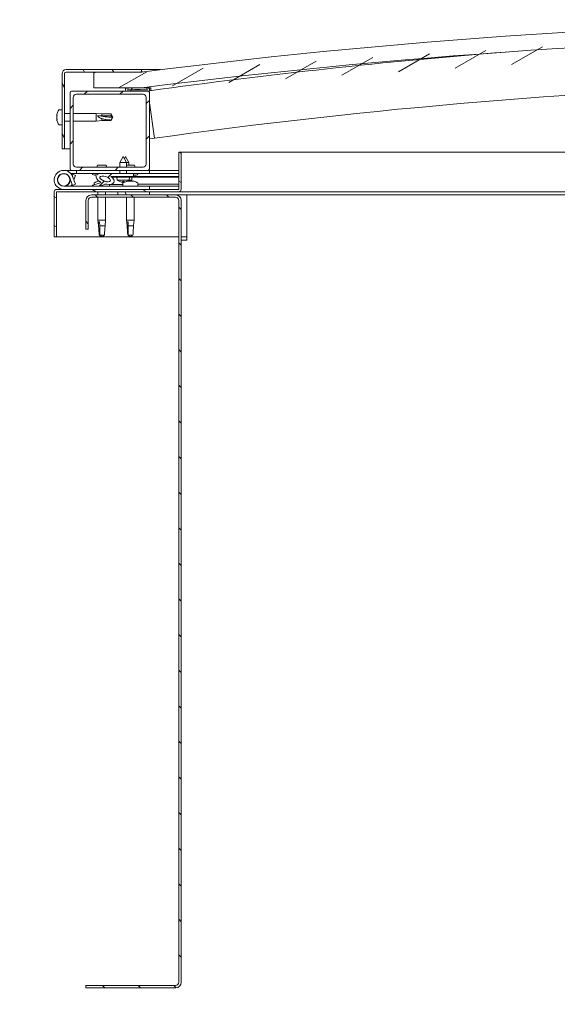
# Model space of a CAD drawing. Header units: millimetres. Extents: x 2709036 to 2756280, y 168165 to 192362.
# Tile 21 of 192: x 2723708 to 2724217, y 176147 to 177078. Entities that reach past the tile are written whole.
import ezdxf

# ---------------------------------------------------------------- set-up
doc = ezdxf.new("R2010")
doc.units = ezdxf.units.MM
doc.header["$MEASUREMENT"] = 0
doc.layers.add('D+H_SO - urządzenia', color=5, linetype='Continuous')
doc.layers.add('D+H_TABELKA', color=7, linetype='Continuous', lineweight=13)

msp = doc.modelspace()

# ---------------------------------------------------------------- linework, layer by layer
at = {"layer": 'D+H_SO - urządzenia', "color": 0, "lineweight": 5}
for p, q in [((2724120.04, 177032.01), (2724149.2, 177048.84)), ((2724173.49, 177035.36), (2724202.64, 177052.2)), ((2724013.16, 177025.29), (2724042.31, 177042.12)), ((2724066.6, 177028.65), (2724095.75, 177045.48)), ((2723823.59, 177030.62), (2723752.34, 177030.62)), ((2723769.82, 177028.37), (2723768.52, 177030.62)), ((2723797.32, 177028.37), (2723796.02, 177030.62)), ((2723823.59, 177030.5), (2723823.52, 177030.62)), ((2723823.59, 177030.62), (2723841.62, 177030.62)), ((2723823.59, 177028.37), (2723823.59, 177030.62)), ((2723852.83, 177015.21), (2723881.98, 177032.04)), ((2723906.27, 177018.57), (2723935.42, 177035.4)), ((2723959.71, 177021.93), (2723988.87, 177038.76)), ((2723748.59, 177026.87), (2723748.59, 176955.62)), ((2723750.84, 176955.62), (2723750.84, 177026.87)), ((2723752.34, 177028.37), (2723823.59, 177028.37)), ((2723823.59, 177028.37), (2723778.59, 177028.37)), ((2723778.59, 177028.37), (2723778.59, 177013.37)), ((2723778.59, 177027.34), (2723780.37, 177028.37)), ((2723802.02, 177013.37), (2723828.54, 177028.68)), ((2723750.84, 177013.63), (2723748.59, 177017.53)), ((2723778.59, 177013.37), (2723823.59, 177013.37)), ((2723808.59, 177012.93), (2723808.59, 177010.52)), ((2723810.09, 177011.4), (2723810.09, 177011.55)), ((2723829.59, 177011.4), (2723810.09, 177011.4)), ((2723813.27, 177010.37), (2723813.86, 177011.4)), ((2723813.95, 177011.55), (2723814.83, 177013.08)), ((2723829.59, 177011.55), (2723829.59, 177011.4)), ((2723831.09, 177010.52), (2723831.09, 177012.93)), ((2723832.59, 177013.08), (2723832.59, 177013.37)), ((2723832.59, 177012.93), (2723832.59, 177013.08)), ((2723832.59, 177012.93), (2723832.59, 177010.79)), ((2723756.09, 177008.87), (2723756.09, 176936.87)), ((2723829.59, 177010.37), (2723757.59, 177010.37)), ((2723759.09, 176941.37), (2723759.09, 177004.37)), ((2723762.09, 177007.37), (2723825.09, 177007.37)), ((2723769.56, 177007.37), (2723772.56, 177010.37)), ((2723803.24, 177007.37), (2723806.24, 177010.37)), ((2723808.74, 177010.37), (2723830.94, 177010.37)), ((2723828.09, 177004.37), (2723828.09, 176941.37)), ((2723831.09, 176936.87), (2723831.09, 177008.87)), ((2723745.76, 176992.75), (2723748.59, 176992.75)), ((2723756.09, 176993.89), (2723759.09, 176996.89)), ((2723828.09, 176998.54), (2723831.09, 177001.54)), ((2723831.09, 176999.34), (2723835.77, 176965.8)), ((2723743.73, 176988.93), (2723743.73, 176988.9)), ((2723743.73, 176987.42), (2723743.73, 176988.9)), ((2723743.73, 176987.13), (2723743.73, 176986.84)), ((2723743.73, 176984.11), (2723743.73, 176986.84)), ((2723743.73, 176983.83), (2723743.73, 176983.76)), ((2723743.73, 176983.59), (2723743.73, 176983.76)), ((2723743.73, 176983.76), (2723743.74, 176983.76)), ((2723743.73, 176983.57), (2723743.73, 176983.59)), ((2723743.73, 176983.59), (2723743.73, 176983.59)), ((2723743.73, 176982.32), (2723743.73, 176983.57)), ((2723750.84, 176989.22), (2723756.09, 176989.22)), ((2723759.09, 176989.22), (2723780.84, 176989.22)), ((2723780.84, 176982.02), (2723780.84, 176989.22)), ((2723786.19, 176988.7), (2723780.84, 176989.22)), ((2723782.23, 176987.21), (2723786.19, 176987.03)), ((2723786.19, 176987.03), (2723786.19, 176988.7)), ((2723786.19, 176988.7), (2723794.81, 176988.7)), ((2723786.19, 176987.03), (2723794.81, 176987.03)), ((2723786.19, 176982.55), (2723786.19, 176984.3)), ((2723794.81, 176987.03), (2723794.81, 176988.7)), ((2723796.59, 176985.62), (2723794.81, 176988.7)), ((2723794.81, 176987.03), (2723796.59, 176985.62)), ((2723796.59, 176985.62), (2723794.81, 176982.55)), ((2723745.76, 176978.5), (2723748.59, 176978.5)), ((2723750.84, 176982.02), (2723756.09, 176982.02)), ((2723759.09, 176982.02), (2723780.84, 176982.02)), ((2723786.19, 176982.55), (2723780.84, 176982.02)), ((2723786.19, 176982.55), (2723794.81, 176982.55)), ((2723794.81, 176982.55), (2723794.81, 176982.99)), ((2723750.84, 176966.01), (2723748.59, 176969.91)), ((2723828.09, 176964.87), (2723831.09, 176967.87)), ((2723748.59, 176955.62), (2723750.84, 176955.62)), ((2723756.09, 176955.62), (2723750.84, 176955.62)), ((2723756.09, 176960.22), (2723759.09, 176963.22)), ((2723806.31, 176948.33), (2723803.17, 176942.77)), ((2723806.31, 176948.33), (2723809.47, 176942.79)), ((2723808.55, 176948.33), (2723807.43, 176946.35)), ((2723808.55, 176948.33), (2723811.71, 176942.79)), ((2723858.84, 176952.62), (2723858.84, 176917.52)), ((2723861.09, 176952.62), (2723858.84, 176952.62)), ((2723861.09, 176951.31), (2723858.84, 176952.61)), ((2723861.09, 176952.62), (2724482.04, 176952.62)), ((2723861.09, 176917.52), (2723861.09, 176952.62)), ((2723825.09, 176938.37), (2723762.09, 176938.37)), ((2723764.91, 176935.37), (2723767.91, 176938.37)), ((2723790, 176940.32), (2723782.17, 176940.32)), ((2723798.59, 176935.37), (2723801.59, 176938.37)), ((2723809.47, 176942.79), (2723803.17, 176942.77)), ((2723803.17, 176938.37), (2723803.17, 176942.77)), ((2723811.71, 176942.79), (2723809.47, 176942.79)), ((2723809.47, 176938.37), (2723809.47, 176942.79)), ((2723817, 176940.32), (2723809.47, 176940.32)), ((2723811.72, 176940.32), (2723811.71, 176942.79)), ((2723750.09, 176935.37), (2723757.59, 176935.37)), ((2723755.72, 176928.42), (2723758.38, 176921.12)), ((2723762.08, 176932.37), (2723756.79, 176932.37)), ((2723757.59, 176935.37), (2723829.59, 176935.37)), ((2723758.02, 176930.62), (2723758.38, 176931.62)), ((2723758.38, 176931.62), (2723761.2, 176930.59)), ((2723761.2, 176922.15), (2723758.54, 176929.45)), ((2723761.2, 176930.59), (2723759.66, 176926.37)), ((2723762.08, 176935.37), (2723762.08, 176932.37)), ((2723762.08, 176932.37), (2723784.48, 176932.37)), ((2723777.56, 176931.29), (2723780.69, 176930.22)), ((2723781.28, 176931.12), (2723778.2, 176932.3)), ((2723778.96, 176932.3), (2723778.2, 176932.3)), ((2723778.96, 176932.21), (2723778.96, 176932.37)), ((2723786.77, 176932.37), (2723803.19, 176932.37)), ((2723816.09, 176932.37), (2723787.26, 176932.32)), ((2723791.79, 176928.57), (2723795.55, 176932.33)), ((2723793.21, 176932.33), (2723793.21, 176932.37)), ((2723794.62, 176929.56), (2723816.09, 176929.6)), ((2723816.09, 176929.6), (2723796.59, 176929.56)), ((2723796.59, 176929.56), (2723796.59, 176928.81)), ((2723796.59, 176928.81), (2723802.59, 176928.82)), ((2723800.59, 176926.05), (2723800.34, 176928.82)), ((2723810.1, 176928.84), (2723802.59, 176928.82)), ((2723803.19, 176932.35), (2723803.18, 176935.37)), ((2723809.49, 176932.36), (2723809.48, 176935.37)), ((2723809.49, 176932.37), (2723831.09, 176932.37)), ((2723810.1, 176928.84), (2723816.09, 176928.85)), ((2723812.1, 176926.07), (2723812.34, 176928.84)), ((2723814.35, 176926.08), (2723814.59, 176928.84)), ((2723816.09, 176929.6), (2723816.09, 176932.37)), ((2723818.73, 176930.72), (2723816.09, 176930.72)), ((2723816.09, 176929.6), (2723858.84, 176929.68)), ((2723816.09, 176929.6), (2723858.84, 176929.68)), ((2723816.09, 176928.85), (2723816.09, 176929.6)), ((2723816.09, 176928.85), (2723858.84, 176928.93)), ((2723820.21, 176932.21), (2723820.21, 176932.37)), ((2723829.59, 176935.37), (2723831.09, 176935.37)), ((2723831.09, 176935.37), (2723831.09, 176932.37)), ((2723858.84, 176935.37), (2723831.09, 176935.37)), ((2723831.09, 176932.51), (2723858.84, 176932.56)), ((2723831.09, 176932.4), (2723858.84, 176932.45)), ((2723831.09, 176920.37), (2723750.09, 176920.37)), ((2723755.72, 176924.32), (2723756.47, 176926.37)), ((2723758.38, 176921.12), (2723761.2, 176922.15)), ((2723778.96, 176923.2), (2723778.96, 176921.88)), ((2723778.96, 176920.45), (2723778.96, 176920.37)), ((2723782.78, 176925.23), (2723783.41, 176925.23)), ((2723783.93, 176920.71), (2723788.39, 176925.17)), ((2723788.2, 176925.23), (2723789.28, 176925.23)), ((2723789.39, 176925.23), (2723789.28, 176925.23)), ((2723789.39, 176925.23), (2723789.39, 176925.23)), ((2723793.21, 176922.1), (2723805.96, 176922.13)), ((2723793.21, 176922.11), (2723793.21, 176920.37)), ((2723793.21, 176920.43), (2723805.96, 176920.45)), ((2723812.1, 176926.07), (2723800.59, 176926.05)), ((2723803.14, 176924.74), (2723803.17, 176924.74)), ((2723805.29, 176924.28), (2723805.29, 176924.31)), ((2723805.64, 176924.74), (2723807.06, 176924.74)), ((2723805.9, 176924.31), (2723805.93, 176924.74)), ((2723805.96, 176923.2), (2723805.96, 176920.37)), ((2723806.81, 176924.31), (2723806.77, 176924.74)), ((2723807.42, 176924.28), (2723807.41, 176924.31)), ((2723809.53, 176924.75), (2723809.56, 176924.75)), ((2723810.75, 176925.23), (2723810.74, 176925.23)), ((2723810.75, 176925.23), (2723810.88, 176925.23)), ((2723810.88, 176925.23), (2723811.23, 176925.23)), ((2723810.88, 176925.23), (2723810.88, 176925.21)), ((2723811.23, 176925.23), (2723813.92, 176925.23)), ((2723814.35, 176926.08), (2723812.1, 176926.07)), ((2723813.92, 176925.23), (2723814.41, 176925.23)), ((2723814.53, 176925.23), (2723814.41, 176925.23)), ((2723814.53, 176925.23), (2723816.28, 176925.23)), ((2723816.39, 176925.23), (2723816.28, 176925.23)), ((2723816.39, 176925.23), (2723816.39, 176925.23)), ((2723820.21, 176923.2), (2723820.21, 176920.37)), ((2723820.21, 176922.15), (2723858.84, 176922.23)), ((2723820.21, 176920.48), (2723858.84, 176920.55)), ((2723831.09, 176917.37), (2723831.09, 176920.37)), ((2723861.09, 176923.82), (2723858.84, 176925.11)), ((2723741.09, 176915.12), (2723741.09, 176915.12)), ((2723741.09, 176914.97), (2723741.09, 176915.12)), ((2723741.09, 176914.97), (2723741.09, 176872.37)), ((2723743.34, 176909.31), (2723741.09, 176910.61)), ((2723743.34, 176872.37), (2723743.34, 176914.97)), ((2723858.69, 176917.37), (2723743.49, 176917.37)), ((2723743.49, 176915.12), (2723858.69, 176915.12)), ((2723855.84, 176912.12), (2723776.34, 176912.12)), ((2723776.34, 176909.87), (2723855.84, 176909.87)), ((2723780.89, 176915.12), (2723777, 176917.37)), ((2723782.07, 176909.87), (2723779.82, 176912.12)), ((2723782.49, 176915.12), (2723782.49, 176912.12)), ((2723782.49, 176909.87), (2723782.49, 176888.12)), ((2723789.69, 176915.12), (2723789.69, 176912.12)), ((2723789.69, 176909.87), (2723789.69, 176888.12)), ((2723831.09, 176915.12), (2723801.09, 176915.12)), ((2723801.09, 176915.12), (2723801.09, 176912.12)), ((2723801.09, 176912.12), (2723831.09, 176912.12)), ((2723809.44, 176912.12), (2723807.71, 176915.12)), ((2723809.49, 176909.87), (2723809.49, 176888.12)), ((2723815.75, 176909.87), (2723813.5, 176912.12)), ((2723816.69, 176909.87), (2723816.69, 176888.12)), ((2723828.52, 176915.12), (2723824.62, 176917.37)), ((2723831.09, 176912.12), (2723831.09, 176915.12)), ((2723849.42, 176909.87), (2723847.17, 176912.12)), ((2723866.34, 176912.12), (2723855.84, 176912.12)), ((2724481.67, 176915.12), (2723858.69, 176915.12)), ((2723866.34, 176912.12), (2723866.34, 176906.87)), ((2724481.64, 176912.12), (2723866.34, 176912.12)), ((2723771.09, 176906.87), (2723771.09, 176879.87)), ((2723773.34, 176879.87), (2723773.34, 176906.87)), ((2723858.84, 176906.87), (2723858.84, 176167.37)), ((2723861.09, 176898.21), (2723858.84, 176900.46)), ((2723861.09, 176167.37), (2723861.09, 176906.87)), ((2723866.34, 176906.87), (2723866.34, 176869.37)), ((2723743.34, 176881.81), (2723741.09, 176883.11)), ((2723773.34, 176884.93), (2723771.09, 176887.18)), ((2723782.49, 176888.12), (2723789.69, 176888.12)), ((2723782.97, 176883.13), (2723782.49, 176888.12)), ((2723783.87, 176886.73), (2723784.12, 176882.77)), ((2723784.12, 176882.77), (2723784.12, 176874.15)), ((2723784.12, 176882.77), (2723789.16, 176882.77)), ((2723789.2, 176883.13), (2723789.69, 176888.12)), ((2723809.49, 176888.12), (2723816.69, 176888.12)), ((2723809.97, 176883.13), (2723809.49, 176888.12)), ((2723810.87, 176886.73), (2723811.12, 176882.77)), ((2723811.12, 176882.77), (2723811.12, 176874.15)), ((2723811.12, 176882.77), (2723816.16, 176882.77)), ((2723816.2, 176883.13), (2723816.69, 176888.12)), ((2723741.09, 176872.37), (2723743.34, 176872.37)), ((2723858.84, 176872.37), (2723743.34, 176872.37)), ((2723771.09, 176879.87), (2723773.34, 176879.87)), ((2723784.12, 176874.15), (2723786.09, 176872.37)), ((2723784.12, 176874.15), (2723788.57, 176874.15)), ((2723811.12, 176874.15), (2723813.09, 176872.37)), ((2723811.12, 176874.15), (2723815.57, 176874.15)), ((2723866.34, 176872.37), (2723861.09, 176872.37)), ((2723861.09, 176864.53), (2723858.84, 176866.78)), ((2723861.09, 176869.37), (2723866.34, 176869.37)), ((2723861.09, 176830.86), (2723858.84, 176833.11)), ((2723861.09, 176797.18), (2723858.84, 176799.43)), ((2723861.09, 176763.5), (2723858.84, 176765.75)), ((2723861.09, 176729.83), (2723858.84, 176732.08)), ((2723861.09, 176696.15), (2723858.84, 176698.4)), ((2723861.09, 176662.48), (2723858.84, 176664.73)), ((2723861.09, 176628.8), (2723858.84, 176631.05)), ((2723861.09, 176595.12), (2723858.84, 176597.37)), ((2723861.09, 176561.45), (2723858.84, 176563.7)), ((2723861.09, 176527.77), (2723858.84, 176530.02)), ((2723861.09, 176494.1), (2723858.84, 176496.35)), ((2723861.09, 176460.42), (2723858.84, 176462.67)), ((2723861.09, 176426.74), (2723858.84, 176428.99)), ((2723861.09, 176393.07), (2723858.84, 176395.32)), ((2723861.09, 176359.39), (2723858.84, 176361.64)), ((2723861.09, 176325.72), (2723858.84, 176327.97)), ((2723861.09, 176292.04), (2723858.84, 176294.29)), ((2723861.09, 176258.37), (2723858.84, 176260.62)), ((2723861.09, 176224.69), (2723858.84, 176226.94)), ((2723861.09, 176191.01), (2723858.84, 176193.26)), ((2723855.84, 176164.37), (2723771.09, 176164.37)), ((2723771.09, 176164.37), (2723771.09, 176162.12)), ((2723788.95, 176162.12), (2723786.7, 176164.37)), ((2723822.63, 176162.12), (2723820.38, 176164.37)), ((2723856.26, 176162.16), (2723854.05, 176164.37)), ((2723771.09, 176162.12), (2723855.84, 176162.12))]:
    msp.add_line(p, q, dxfattribs=at)
msp.add_circle((2723750.09, 176926.37), 5.85, dxfattribs=at)
for centre, radius, start, end in [((2724611.09, 170788.92), 6288.95, 82.806566, 97.193434), ((2724611.09, 170773.92), 6288.95, 82.806566, 97.193434), ((2724610.32, 171415.5), 5649.08, 94.49215, 97.92862), ((2723752.34, 177026.87), 3.75, 90, 180), ((2723752.34, 177026.87), 1.5, 90, 180), ((2723808.74, 177012.93), 0.15, 93.01642, 180), ((2723819.84, 176802.28), 211.09, 86.98358, 93.01642), ((2723819.84, 176694.75), 316.95, 88.23719, 91.76281), ((2723830.94, 177012.93), 0.15, 0, 86.98358), ((2724610.32, 171415.5), 5604.08, 91.54189, 97.9927), ((2723757.59, 177008.87), 1.5, 90, 180), ((2723762.09, 177004.37), 3, 90, 180), ((2723808.74, 177010.52), 0.15, 180, 270), ((2723825.09, 177004.37), 3, 0, 90), ((2723829.59, 177008.87), 1.5, 0, 90), ((2723830.94, 177010.52), 0.15, 270, 0), ((2723755.26, 176985.62), 12, 144.31467, 163.74209), ((2723745.76, 176992.45), 0.3, 90, 144.31467), ((2723755.26, 176985.62), 12, 196.25791, 215.68533), ((2723745.76, 176978.8), 0.3, 215.68533, 270), ((2723757.59, 176936.87), 1.5, 180, 270), ((2723762.09, 176941.37), 3, 180, 270), ((2723795.18, 176934.51), 14.25, 155.94972, 164.29493), ((2723776.99, 176934.51), 14.25, 15.70507, 24.05028), ((2723803.99, 176934.51), 14.25, 15.70507, 24.05028), ((2723825.09, 176941.37), 3, 270, 0), ((2723829.59, 176936.87), 1.5, 270, 0), ((2723750.09, 176926.37), 9, 20, 270), ((2723750.09, 176926.37), 6, 20, 270), ((2723780.45, 176932.21), 1.48, 180, 187.87915), ((2723818.73, 176932.21), 1.48, 270, 0), ((2723750.09, 176926.37), 6, 270, 340), ((2723750.09, 176926.37), 9, 318.18969, 331.81031), ((2723779.26, 176923.2), 0.3, 125.68533, 180), ((2723786.09, 176913.7), 12, 106.00768, 125.68533), ((2723786.09, 176913.7), 12, 64.85586, 73.99232), ((2723806.33, 176933.93), 9.75, 233.91037, 250.22447), ((2723803.14, 176925.05), 0.309, 250.22447, 270.106), ((2723806.26, 176923.2), 0.3, 125.68533, 180), ((2723813.09, 176913.7), 12, 118.15979, 125.68533), ((2723809.56, 176925.06), 0.309, 270.106, 289.98753), ((2723806.33, 176933.93), 9.75, 289.98753, 306.30163), ((2723808.58, 176933.93), 9.75, 296.79292, 306.30163), ((2723813.09, 176913.7), 12, 54.31467, 73.99232), ((2723819.91, 176923.2), 0.3, 0, 54.31467), ((2723743.49, 176914.97), 2.4, 90, 180), ((2723743.49, 176914.97), 0.15, 90, 180), ((2723776.34, 176906.87), 5.25, 90, 180), ((2723776.34, 176906.87), 3, 90, 180), ((2723855.84, 176906.87), 5.25, 0, 90), ((2723855.84, 176906.87), 3, 0, 90), ((2723858.69, 176917.52), 0.15, 270, 0), ((2723858.69, 176917.52), 2.4, 270, 0), ((2723855.84, 176167.37), 3, 270, 0), ((2723855.84, 176167.37), 5.25, 270, 0)]:
    msp.add_arc(centre, radius, start, end, dxfattribs=at)
for centre, major_axis, ratio, start_param, end_param in [((2723796.59, 177000.05), (31.5, 0), 0.458139, 4.239024, 4.712389), ((2723789.2, 176927.26), (8.51, -2.92), 0.5, 3.133293, 4.349462), ((2723789.2, 176927.26), (8.51, -2.92), 0.5, 1.966605, 2.900176), ((2723789.2, 176927.26), (8.51, -2.92), 0.5, 5.062295, 7.344768), ((2723806.21, 176933.87), (-4.25, 8.75), 0.979749, 2.351624, 2.529771), ((2723803.77, 176931.62), (5.76, -6.37), 0.664926, 5.510896, 5.582433), ((2723809.41, 176931.63), (-5.15, -6.87), 0.554863, 0.162804, 0.234341), ((2723804.89, 176923.79), (-0.336, -0.678), 0.299538, 2.511352, 2.574157), ((2723806.99, 176933.87), (-0.84, -9.69), 0.180266, 5.951633, 6.12978), ((2723808.46, 176933.88), (-4.25, 8.75), 0.979749, 2.412689, 2.5072), ((2723805.67, 176933.87), (0.88, -9.69), 0.180266, 0.153405, 0.331552), ((2723808.9, 176931.63), (5.74, 6.39), 0.664926, 3.842345, 3.913882), ((2723807.81, 176923.79), (-0.339, 0.677), 0.299538, 0.567435, 0.630241), ((2723803.27, 176931.61), (5.17, -6.85), 0.554863, 6.048844, 6.120382), ((2723806.45, 176933.87), (-4.22, -8.76), 0.979749, 0.611822, 0.789969)]:
    msp.add_ellipse(centre, major_axis=major_axis, ratio=ratio, start_param=start_param, end_param=end_param, dxfattribs=at)
msp.add_ellipse((2723789.2, 176927.26), major_axis=(-4.97, 1.7), ratio=0.428571, dxfattribs=at)
for points, knots in [([(2723823.59, 177028.38), (2723823.66, 177028.39), (2723823.78, 177028.4), (2723824.3, 177028.46), (2723824.78, 177028.52), (2723825.03, 177028.55), (2723825.06, 177028.56), (2723825.1, 177028.56), (2723825.11, 177028.56), (2723825.13, 177028.57), (2723825.13, 177028.57), (2723825.14, 177028.57), (2723825.14, 177028.57), (2723825.14, 177028.57), (2723825.14, 177028.57), (2723825.14, 177028.57), (2723825.14, 177028.57), (2723825.14, 177028.57), (2723825.14, 177028.57), (2723825.14, 177028.57), (2723825.14, 177028.57), (2723825.14, 177028.57), (2723825.14, 177028.57), (2723825.14, 177028.57), (2723825.14, 177028.57), (2723825.14, 177028.57), (2723825.14, 177028.57), (2723825.14, 177028.57), (2723825.14, 177028.57), (2723825.14, 177028.57), (2723825.14, 177028.57), (2723825.14, 177028.57), (2723825.14, 177028.57), (2723825.13, 177028.57), (2723825.13, 177028.57), (2723825.11, 177028.56), (2723825.11, 177028.56), (2723825.08, 177028.56), (2723825.07, 177028.56), (2723825, 177028.55), (2723824.96, 177028.54), (2723824.77, 177028.52), (2723824.63, 177028.5), (2723824.19, 177028.45), (2723823.89, 177028.41), (2723823.59, 177028.37)], [0.2877321, 0.2877321, 0.2877321, 0.2877321, 0.5062433, 0.5062433, 0.8940807, 0.8940807, 0.9658149, 0.9658149, 0.9927125, 0.9927125, 1.0027992, 1.0027992, 1.0065816, 1.0065816, 1.0072909, 1.0072909, 1.0076858, 1.0076858, 1.0077845, 1.0077845, 1.0078344, 1.0078344, 1.0078468, 1.0078468, 1.0078592, 1.0078592, 1.0078842, 1.0078842, 1.0079855, 1.0079855, 1.0081831, 1.0081831, 1.008578, 1.008578, 1.0093678, 1.0093678, 1.0109474, 1.0109474, 1.0141064, 1.0141064, 1.0235837, 1.0235837, 1.0520154, 1.0520154, 1.1126123, 1.1126123, 1.1126123, 1.1126123]), ([(2723743.73, 176988.93), (2723743.73, 176988.96), (2723743.74, 176988.98), (2723743.75, 176989), (2723743.75, 176988.99), (2723743.74, 176988.95), (2723743.73, 176988.93), (2723743.73, 176988.9)], [0.17438702, 0.17438702, 0.17438702, 0.17438702, 0.18896797, 0.18896797, 0.20586323, 0.20586323, 0.21737851, 0.21737851, 0.21737851, 0.21737851]), ([(2723743.73, 176987.42), (2723743.73, 176987.37), (2723743.74, 176987.32), (2723743.75, 176987.19), (2723743.75, 176987.1), (2723743.74, 176986.96), (2723743.73, 176986.9), (2723743.73, 176986.84)], [0.17438702, 0.17438702, 0.17438702, 0.17438702, 0.18896797, 0.18896797, 0.20586323, 0.20586323, 0.21737852, 0.21737852, 0.21737852, 0.21737852]), ([(2723743.73, 176984.11), (2723743.73, 176984.04), (2723743.74, 176983.96), (2723743.75, 176983.81), (2723743.75, 176983.73), (2723743.74, 176983.63), (2723743.73, 176983.6), (2723743.73, 176983.57)], [0.17438702, 0.17438702, 0.17438702, 0.17438702, 0.18896797, 0.18896797, 0.20586323, 0.20586323, 0.21737852, 0.21737852, 0.21737852, 0.21737852]), ([(2723786.19, 176984.3), (2723785.8, 176984.41), (2723785.42, 176984.53), (2723784.56, 176984.87), (2723784.07, 176985.1), (2723783.21, 176985.65), (2723782.76, 176986.03), (2723782.42, 176986.54), (2723782.35, 176986.68), (2723782.25, 176986.95), (2723782.23, 176987.08), (2723782.23, 176987.21)], [0.9722954, 0.9722954, 0.9722954, 0.9722954, 1.054543, 1.054543, 1.1645704, 1.1645704, 1.2620554, 1.2620554, 1.289972, 1.289972, 1.3178886, 1.3178886, 1.3178886, 1.3178886]), ([(2723794.81, 176982.99), (2723794.31, 176983), (2723793.8, 176983.02), (2723792.18, 176983.11), (2723791.06, 176983.22), (2723788.88, 176983.54), (2723787.82, 176983.76), (2723786.61, 176984.15), (2723786.4, 176984.22), (2723786.19, 176984.3)], [1.0296095, 1.0296095, 1.0296095, 1.0296095, 1.1266468, 1.1266468, 1.3399415, 1.3399415, 1.5532361, 1.5532361, 1.5988171, 1.5988171, 1.5988171, 1.5988171]), ([(2723778.2, 176932.3), (2723777.87, 176932.27), (2723777.58, 176932.21), (2723777.33, 176932.1), (2723777.28, 176932.07), (2723777.2, 176932.01), (2723777.18, 176931.98), (2723777.15, 176931.93), (2723777.14, 176931.9), (2723777.13, 176931.84), (2723777.13, 176931.81), (2723777.15, 176931.73), (2723777.18, 176931.68), (2723777.28, 176931.53), (2723777.4, 176931.41), (2723777.56, 176931.29)], [-0.1615302, -0.1615302, -0.1615302, -0.1615302, -0.1000017, -0.1000017, -0.0819837, -0.0819837, -0.0717793, -0.0717793, -0.0633435, -0.0633435, -0.0538022, -0.0538022, -0.0388714, -0.0388714, 0, 0, 0, 0]), ([(2723784.81, 176924.32), (2723784.89, 176924.3), (2723784.98, 176924.27), (2723785.1, 176924.21), (2723785.15, 176924.18), (2723785.2, 176924.13), (2723785.22, 176924.11), (2723785.24, 176924.08), (2723785.24, 176924.06), (2723785.25, 176924.03), (2723785.24, 176924.01), (2723785.23, 176923.97), (2723785.22, 176923.95), (2723785.18, 176923.9), (2723785.15, 176923.86), (2723784.89, 176923.67), (2723784.41, 176923.48), (2723782.63, 176922.91), (2723781.02, 176922.51), (2723778.88, 176921.87), (2723778.18, 176921.63), (2723777.6, 176921.34), (2723777.47, 176921.26), (2723777.34, 176921.15), (2723777.3, 176921.11), (2723777.26, 176921.04), (2723777.25, 176921.02), (2723777.23, 176920.98), (2723777.23, 176920.96), (2723777.24, 176920.91), (2723777.25, 176920.89), (2723777.27, 176920.85), (2723777.3, 176920.82), (2723777.37, 176920.76), (2723777.43, 176920.73), (2723777.73, 176920.6), (2723778.09, 176920.54), (2723779.91, 176920.3), (2723783.05, 176920.36), (2723787.47, 176921.53), (2723788.34, 176921.99), (2723789.29, 176922.33), (2723789.53, 176922.39), (2723790.07, 176922.43), (2723790.37, 176922.39), (2723790.74, 176922.26)], [-1.196411, -1.196411, -1.196411, -1.196411, -1.168437, -1.168437, -1.153502, -1.153502, -1.146107, -1.146107, -1.140743, -1.140743, -1.135228, -1.135228, -1.127466, -1.127466, -1.11369, -1.11369, -1.024155, -1.024155, -0.857931, -0.857931, -0.76389, -0.76389, -0.736093, -0.736093, -0.725394, -0.725394, -0.719663, -0.719663, -0.715222, -0.715222, -0.710427, -0.710427, -0.703311, -0.703311, -0.689558, -0.689558, -0.632774, -0.632774, -0.315911, -0.315911, -0.146512, -0.146512, -0.07812, -0.07812, 0, 0, 0, 0]), ([(2723789.39, 176925.23), (2723789.41, 176925.22), (2723789.42, 176925.22), (2723789.42, 176925.21), (2723789.4, 176925.21), (2723789.34, 176925.22), (2723789.31, 176925.22), (2723789.28, 176925.23)], [0.17438702, 0.17438702, 0.17438702, 0.17438702, 0.18896797, 0.18896797, 0.20586323, 0.20586323, 0.21737852, 0.21737852, 0.21737852, 0.21737852]), ([(2723805.29, 176924.28), (2723805.29, 176924.28), (2723805.29, 176924.28), (2723805.29, 176924.27), (2723805.27, 176924.27), (2723805.23, 176924.27), (2723805.2, 176924.27), (2723805.12, 176924.27), (2723805.07, 176924.28), (2723804.96, 176924.29), (2723804.9, 176924.3), (2723804.82, 176924.31), (2723804.79, 176924.31), (2723804.77, 176924.32)], [0.02178159, 0.02178159, 0.02178159, 0.02178159, 0.02232447, 0.02232447, 0.03332398, 0.03332398, 0.04432349, 0.04432349, 0.05536276, 0.05536276, 0.06640202, 0.06640202, 0.07177151, 0.07177151, 0.07177151, 0.07177151]), ([(2723805.89, 176924.32), (2723805.9, 176924.31), (2723805.9, 176924.3), (2723805.87, 176924.29), (2723805.85, 176924.28), (2723805.78, 176924.27), (2723805.74, 176924.27), (2723805.64, 176924.27), (2723805.59, 176924.27), (2723805.51, 176924.27), (2723805.48, 176924.28), (2723805.45, 176924.28)], [0, 0, 0, 0, 0.01116716, 0.01116716, 0.02233431, 0.02233431, 0.03329353, 0.03329353, 0.04425275, 0.04425275, 0.04996652, 0.04996652, 0.04996652, 0.04996652]), ([(2723807.25, 176924.28), (2723807.25, 176924.28), (2723807.25, 176924.28), (2723807.19, 176924.28), (2723807.13, 176924.27), (2723807.02, 176924.27), (2723806.98, 176924.27), (2723806.9, 176924.27), (2723806.86, 176924.28), (2723806.82, 176924.29), (2723806.81, 176924.3), (2723806.8, 176924.31), (2723806.81, 176924.32), (2723806.81, 176924.32)], [0.0217824, 0.0217824, 0.0217824, 0.0217824, 0.02240783, 0.02240783, 0.03336567, 0.03336567, 0.04432351, 0.04432351, 0.05536278, 0.05536278, 0.06640205, 0.06640205, 0.07177154, 0.07177154, 0.07177154, 0.07177154]), ([(2723807.42, 176924.27), (2723807.41, 176924.27), (2723807.41, 176924.27), (2723807.37, 176924.28), (2723807.32, 176924.28), (2723807.27, 176924.28)], [0.04309543, 0.04309543, 0.04309543, 0.04309543, 0.04432351, 0.04432351, 0.05476194, 0.05476194, 0.05476194, 0.05476194]), ([(2723807.93, 176924.32), (2723807.88, 176924.31), (2723807.82, 176924.3), (2723807.7, 176924.29), (2723807.65, 176924.28), (2723807.56, 176924.27), (2723807.52, 176924.27), (2723807.45, 176924.27), (2723807.43, 176924.27), (2723807.42, 176924.28), (2723807.41, 176924.28), (2723807.42, 176924.28)], [0, 0, 0, 0, 0.01116716, 0.01116716, 0.02233431, 0.02233431, 0.03329353, 0.03329353, 0.04425275, 0.04425275, 0.04996746, 0.04996746, 0.04996746, 0.04996746]), ([(2723811.23, 176925.23), (2723811.15, 176925.22), (2723811.08, 176925.22), (2723810.94, 176925.21), (2723810.87, 176925.21), (2723810.78, 176925.22), (2723810.76, 176925.22), (2723810.73, 176925.23)], [0.17438702, 0.17438702, 0.17438702, 0.17438702, 0.18896797, 0.18896797, 0.20586323, 0.20586323, 0.21689516, 0.21689516, 0.21689516, 0.21689516]), ([(2723814.53, 176925.23), (2723814.48, 176925.22), (2723814.42, 176925.22), (2723814.27, 176925.21), (2723814.18, 176925.21), (2723814.04, 176925.22), (2723813.98, 176925.22), (2723813.92, 176925.23)], [0.17438702, 0.17438702, 0.17438702, 0.17438702, 0.18896797, 0.18896797, 0.20586323, 0.20586323, 0.21737852, 0.21737852, 0.21737852, 0.21737852]), ([(2723816.39, 176925.23), (2723816.41, 176925.22), (2723816.42, 176925.22), (2723816.42, 176925.21), (2723816.4, 176925.21), (2723816.34, 176925.22), (2723816.31, 176925.22), (2723816.28, 176925.23)], [0.17438702, 0.17438702, 0.17438702, 0.17438702, 0.18896797, 0.18896797, 0.20586323, 0.20586323, 0.21737852, 0.21737852, 0.21737852, 0.21737852]), ([(2723783.01, 176882.77), (2723782.97, 176883.15), (2723782.93, 176883.53), (2723782.89, 176884.4), (2723782.88, 176884.88), (2723782.99, 176885.75), (2723783.1, 176886.2), (2723783.39, 176886.54), (2723783.47, 176886.61), (2723783.65, 176886.71), (2723783.76, 176886.73), (2723783.87, 176886.73)], [0.9725494, 0.9725494, 0.9725494, 0.9725494, 1.0547969, 1.0547969, 1.1648244, 1.1648244, 1.2623094, 1.2623094, 1.290226, 1.290226, 1.3181426, 1.3181426, 1.3181426, 1.3181426]), ([(2723783.6, 176874.15), (2723783.58, 176874.65), (2723783.56, 176875.15), (2723783.46, 176876.77), (2723783.37, 176877.89), (2723783.18, 176880.08), (2723783.08, 176881.13), (2723783.02, 176882.35), (2723783.02, 176882.56), (2723783.01, 176882.77)], [1.0298299, 1.0298299, 1.0298299, 1.0298299, 1.1268672, 1.1268672, 1.3401618, 1.3401618, 1.5534565, 1.5534565, 1.5990374, 1.5990374, 1.5990374, 1.5990374]), ([(2723788.57, 176874.15), (2723788.59, 176874.65), (2723788.61, 176875.15), (2723788.71, 176876.77), (2723788.8, 176877.89), (2723788.99, 176880.08), (2723789.09, 176881.13), (2723789.15, 176882.35), (2723789.15, 176882.56), (2723789.16, 176882.77)], [1.0296095, 1.0296095, 1.0296095, 1.0296095, 1.1266468, 1.1266468, 1.3399415, 1.3399415, 1.5532361, 1.5532361, 1.5988171, 1.5988171, 1.5988171, 1.5988171]), ([(2723810.01, 176882.77), (2723809.97, 176883.15), (2723809.93, 176883.53), (2723809.89, 176884.4), (2723809.88, 176884.88), (2723809.99, 176885.75), (2723810.1, 176886.2), (2723810.39, 176886.54), (2723810.47, 176886.61), (2723810.65, 176886.71), (2723810.76, 176886.73), (2723810.87, 176886.73)], [0.9725494, 0.9725494, 0.9725494, 0.9725494, 1.0547969, 1.0547969, 1.1648244, 1.1648244, 1.2623094, 1.2623094, 1.290226, 1.290226, 1.3181426, 1.3181426, 1.3181426, 1.3181426]), ([(2723810.6, 176874.15), (2723810.58, 176874.65), (2723810.56, 176875.15), (2723810.46, 176876.77), (2723810.37, 176877.89), (2723810.18, 176880.08), (2723810.08, 176881.13), (2723810.02, 176882.35), (2723810.02, 176882.56), (2723810.01, 176882.77)], [1.0298299, 1.0298299, 1.0298299, 1.0298299, 1.1268672, 1.1268672, 1.3401618, 1.3401618, 1.5534565, 1.5534565, 1.5990374, 1.5990374, 1.5990374, 1.5990374]), ([(2723815.57, 176874.15), (2723815.59, 176874.65), (2723815.61, 176875.15), (2723815.71, 176876.77), (2723815.8, 176877.89), (2723815.99, 176880.08), (2723816.09, 176881.13), (2723816.15, 176882.35), (2723816.15, 176882.56), (2723816.16, 176882.77)], [1.0296095, 1.0296095, 1.0296095, 1.0296095, 1.1266468, 1.1266468, 1.3399415, 1.3399415, 1.5532361, 1.5532361, 1.5988171, 1.5988171, 1.5988171, 1.5988171])]:
    msp.add_open_spline(points, degree=3, knots=knots, dxfattribs=at)
for points in [[(2723832.59, 177013.37), (2723829.53, 177013.37), (2723826.47, 177013.37), (2723823.41, 177013.37)], [(2723743.73, 176987.13), (2723743.73, 176987.19), (2723743.74, 176987.25), (2723743.74, 176987.3)], [(2723743.73, 176983.83), (2723743.73, 176983.86), (2723743.74, 176983.9), (2723743.74, 176983.94)], [(2723796.59, 176985.62), (2723796.01, 176984.73), (2723795.41, 176983.85), (2723794.81, 176982.99)], [(2723743.73, 176982.32), (2723743.73, 176982.29), (2723743.74, 176982.27), (2723743.74, 176982.26)], [(2723805.64, 176924.74), (2723805.64, 176924.74), (2723805.63, 176924.75), (2723805.62, 176924.76)], [(2723807.08, 176924.76), (2723807.07, 176924.75), (2723807.06, 176924.74), (2723807.06, 176924.74)], [(2723789.16, 176882.77), (2723789.17, 176882.89), (2723789.18, 176883.01), (2723789.2, 176883.13)], [(2723816.16, 176882.77), (2723816.17, 176882.89), (2723816.18, 176883.01), (2723816.2, 176883.13)], [(2723786.09, 176872.37), (2723785.32, 176872.95), (2723784.49, 176873.54), (2723783.6, 176874.15)], [(2723786.09, 176872.37), (2723786.85, 176872.95), (2723787.68, 176873.54), (2723788.57, 176874.15)], [(2723813.09, 176872.37), (2723812.32, 176872.95), (2723811.49, 176873.54), (2723810.6, 176874.15)], [(2723813.09, 176872.37), (2723813.85, 176872.95), (2723814.68, 176873.54), (2723815.57, 176874.15)]]:
    msp.add_open_spline(points, degree=3, dxfattribs=at)
at = {"layer": 'D+H_TABELKA', "ltscale": 5}
msp.add_spline([(2723527.83, 175744.23), (2723592.32, 175947.63), (2723874.47, 175947.63), (2724477.12, 176449.02)], degree=3, dxfattribs=at)

doc.saveas('drawing.dxf')
